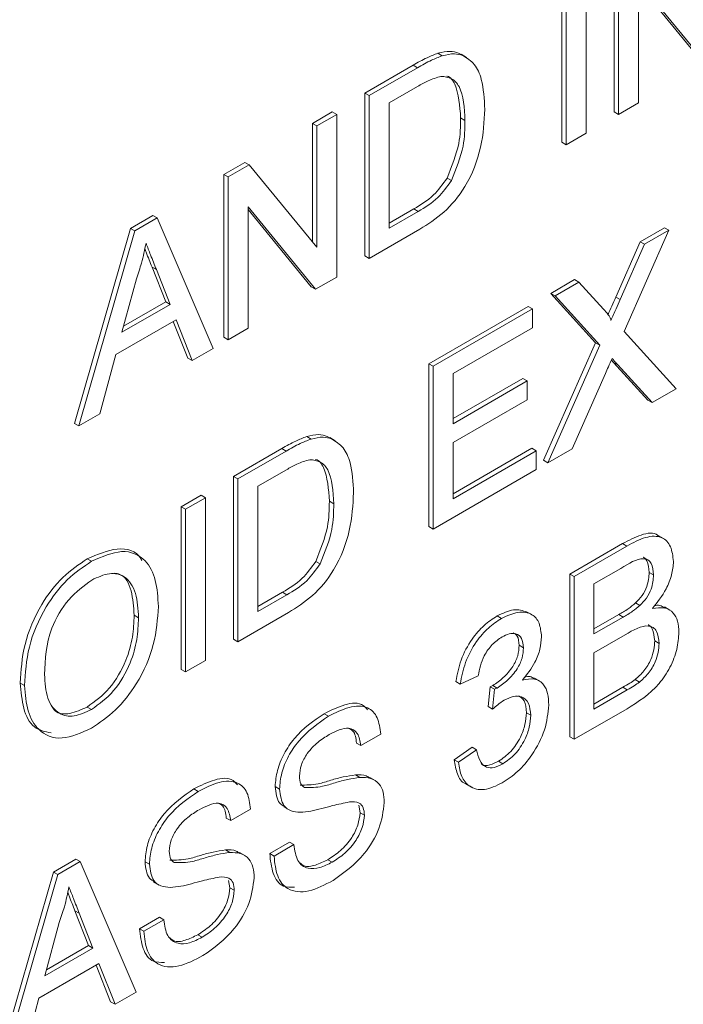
# Paper-space layout 'Sheet1' of a CAD drawing. Header units: millimetres. Extents: x 0 to 432, y 0 to 279.
# Tile 63 of 90: x 389.44 to 392.17, y 224.05 to 228.11. Entities that reach past the tile are written whole.
import ezdxf

# ---------------------------------------------------------------- set-up
doc = ezdxf.new("R2010")
doc.units = ezdxf.units.MM
doc.header["$LTSCALE"] = 0.5

psp = doc.layouts.new('Sheet1')

# ---------------------------------------------------------------- linework, layer by layer
at = {"color": 7, "linetype": 'Continuous', "lineweight": 15}
for p, q in [((391.8896, 227.7274), (391.8896, 228.398)), ((391.9076, 227.717), (391.9076, 228.3877)), ((391.7736, 228.3103), (391.7736, 227.6397)), ((391.6737, 227.6028), (391.6737, 228.2734)), ((391.6917, 227.5924), (391.6917, 228.263)), ((392.2678, 227.925), (391.9895, 228.2647)), ((391.9895, 228.2647), (391.9895, 227.7643)), ((392.2498, 227.9353), (391.9895, 228.2532)), ((391.1813, 227.9587), (391.1633, 227.9691)), ((391.2658, 227.9595), (391.2478, 227.9699)), ((391.2814, 227.9517), (391.259, 227.9647)), ((390.8622, 227.8049), (391.0607, 227.9195)), ((390.8801, 227.7945), (391.0787, 227.9092)), ((391.0787, 227.9092), (391.0607, 227.9195)), ((390.8622, 227.1343), (390.8622, 227.8049)), ((390.8801, 227.7945), (390.8622, 227.8049)), ((391.0797, 227.8324), (390.962, 227.7644)), ((390.8801, 227.1239), (390.8801, 227.7945)), ((390.962, 227.7644), (390.962, 227.2486)), ((391.9895, 227.7643), (391.9076, 227.717)), ((390.6462, 227.6802), (390.7281, 227.7275)), ((390.7461, 227.7171), (390.7281, 227.7275)), ((391.9076, 227.717), (391.8896, 227.7274)), ((390.6642, 227.6699), (390.7461, 227.7171)), ((390.7461, 227.7171), (390.7461, 227.0465)), ((391.2747, 227.6921), (391.2568, 227.7025)), ((390.6462, 227.1914), (390.6462, 227.6802)), ((390.6642, 227.6699), (390.6462, 227.6802)), ((390.6642, 227.1695), (390.6642, 227.6699)), ((391.6917, 227.5924), (391.6737, 227.6028)), ((391.7736, 227.6397), (391.6917, 227.5924)), ((390.2814, 227.4696), (390.368, 227.5196)), ((390.3859, 227.5092), (390.368, 227.5196)), ((390.2994, 227.4593), (390.3859, 227.5092)), ((390.3859, 227.5092), (390.6642, 227.1695)), ((390.2814, 226.799), (390.2814, 227.4696)), ((390.2994, 227.4593), (390.2814, 227.4696)), ((390.2994, 226.7886), (390.2994, 227.4593)), ((391.2189, 227.4443), (391.2009, 227.4546)), ((390.6595, 226.9966), (390.3813, 227.3363)), ((390.3813, 227.3363), (390.3813, 226.8359)), ((390.6416, 227.0069), (390.3813, 227.3248)), ((390.962, 227.2693), (391.0638, 227.328)), ((390.962, 227.2486), (391.0817, 227.3177)), ((391.0817, 227.3177), (391.0638, 227.328)), ((389.8965, 227.2474), (389.9888, 227.3007)), ((389.9144, 227.237), (390.0068, 227.2904)), ((390.0068, 227.2904), (389.9888, 227.3007)), ((390.0068, 227.2904), (390.2374, 226.7528)), ((389.6659, 226.4437), (389.8965, 227.2474)), ((389.6838, 226.4333), (389.9144, 227.237)), ((389.9144, 227.237), (389.8965, 227.2474)), ((391.0881, 227.244), (390.8801, 227.1239)), ((392.1148, 227.2401), (391.9299, 226.8225)), ((391.9967, 227.1927), (392.0968, 227.2504)), ((392.0147, 227.1823), (392.1148, 227.2401)), ((392.1148, 227.2401), (392.0968, 227.2504)), ((391.8958, 226.9644), (391.9967, 227.1927)), ((391.9137, 226.9541), (392.0147, 227.1823)), ((392.0147, 227.1823), (391.9967, 227.1927)), ((390.8801, 227.1239), (390.8622, 227.1343)), ((390.0418, 226.9444), (389.9853, 227.0881)), ((390.0033, 227.0777), (389.9853, 227.0881)), ((390.0597, 226.934), (390.0033, 227.0777)), ((389.9209, 227.0396), (389.8615, 226.8196)), ((390.7461, 227.0465), (390.6595, 226.9966)), ((391.6277, 226.9796), (391.7264, 227.0366)), ((391.7443, 227.0262), (391.7264, 227.0366)), ((390.6595, 226.9966), (390.6416, 227.0069)), ((391.6457, 226.9693), (391.7443, 227.0262)), ((391.7443, 227.0262), (391.8457, 226.9149)), ((391.8126, 226.7766), (391.6277, 226.9796)), ((391.6457, 226.9693), (391.6277, 226.9796)), ((391.8306, 226.7662), (391.6457, 226.9693)), ((391.9137, 226.9541), (391.8958, 226.9644)), ((389.8615, 226.8196), (390.0597, 226.934)), ((389.8681, 226.8441), (390.0418, 226.9444)), ((390.0597, 226.934), (390.0418, 226.9444)), ((391.1254, 226.6896), (391.5349, 226.926)), ((391.1434, 226.6793), (391.5529, 226.9157)), ((391.5529, 226.9157), (391.5349, 226.926)), ((391.5529, 226.9157), (391.5529, 226.8383)), ((390.0844, 226.8709), (389.8368, 226.728)), ((390.1505, 226.7027), (390.0844, 226.8709)), ((390.1325, 226.713), (390.0731, 226.8643)), ((390.3813, 226.8359), (390.2994, 226.7886)), ((391.5529, 226.8383), (391.2253, 226.6492)), ((390.2994, 226.7886), (390.2814, 226.799)), ((391.9299, 226.8225), (392.1445, 226.5866)), ((390.2374, 226.7528), (390.1505, 226.7027)), ((391.598, 226.2918), (391.8126, 226.7766)), ((391.6159, 226.2815), (391.8306, 226.7662)), ((391.8306, 226.7662), (391.8126, 226.7766)), ((389.8368, 226.728), (389.7707, 226.4835)), ((390.1505, 226.7027), (390.1325, 226.713)), ((391.1254, 226.019), (391.1254, 226.6896)), ((391.1434, 226.6793), (391.1254, 226.6896)), ((391.1434, 226.0087), (391.1434, 226.6793)), ((391.8865, 226.6953), (391.8778, 226.7048)), ((392.0278, 226.54), (391.8865, 226.6953)), ((391.9044, 226.685), (391.8865, 226.6953)), ((392.0458, 226.5296), (391.9044, 226.685)), ((391.2253, 226.6492), (391.2253, 226.4428)), ((391.2253, 226.4636), (391.5126, 226.6294)), ((391.5305, 226.6191), (391.5126, 226.6294)), ((391.8532, 226.6493), (391.7158, 226.3391)), ((391.2253, 226.4428), (391.5305, 226.6191)), ((391.5305, 226.6191), (391.5305, 226.5417)), ((392.1445, 226.5866), (392.0458, 226.5296)), ((391.5305, 226.5417), (391.2253, 226.3655)), ((392.0458, 226.5296), (392.0278, 226.54)), ((389.7707, 226.4835), (389.6838, 226.4333)), ((389.6838, 226.4333), (389.6659, 226.4437)), ((390.6404, 226.3793), (390.6225, 226.3896)), ((390.7249, 226.3801), (390.7069, 226.3904)), ((390.7405, 226.3723), (390.7181, 226.3853)), ((391.2253, 226.3655), (391.2253, 226.1333)), ((390.3213, 226.2254), (390.5199, 226.3401)), ((390.3393, 226.2151), (390.5378, 226.3297)), ((390.5378, 226.3297), (390.5199, 226.3401)), ((391.2253, 226.154), (391.5498, 226.3414)), ((391.2253, 226.1333), (391.5678, 226.331)), ((391.5678, 226.331), (391.5498, 226.3414)), ((391.5678, 226.331), (391.5678, 226.2536)), ((391.7158, 226.3391), (391.6159, 226.2815)), ((391.6159, 226.2815), (391.598, 226.2918)), ((390.3213, 225.5548), (390.3213, 226.2254)), ((390.3393, 226.2151), (390.3213, 226.2254)), ((390.5389, 226.2529), (390.4212, 226.185)), ((391.5678, 226.2536), (391.1434, 226.0087)), ((390.3393, 225.5445), (390.3393, 226.2151)), ((390.4212, 226.185), (390.4212, 225.6691)), ((390.1054, 226.1008), (390.1873, 226.1481)), ((390.2052, 226.1377), (390.1873, 226.1481)), ((390.1054, 225.4302), (390.1054, 226.1008)), ((390.1233, 226.0904), (390.1054, 226.1008)), ((390.1233, 226.0904), (390.2052, 226.1377)), ((390.2052, 226.1377), (390.2052, 225.4671)), ((390.7339, 226.1127), (390.7159, 226.123)), ((390.1233, 225.4198), (390.1233, 226.0904)), ((391.1434, 226.0087), (391.1254, 226.019)), ((392.0925, 225.9691), (392.0701, 225.9821)), ((391.7061, 225.8233), (391.9236, 225.9488)), ((391.7241, 225.8129), (391.9415, 225.9384)), ((391.9415, 225.9384), (391.9236, 225.9488)), ((389.7365, 225.8757), (389.7186, 225.8861)), ((390.678, 225.8648), (390.6601, 225.8752)), ((391.7061, 225.1526), (391.7061, 225.8233)), ((391.7241, 225.8129), (391.7061, 225.8233)), ((391.9166, 225.8467), (391.806, 225.7828)), ((392.0517, 225.8198), (392.0337, 225.8302)), ((391.7241, 225.1423), (391.7241, 225.8129)), ((391.806, 225.7828), (391.806, 225.5764)), ((390.4212, 225.6898), (390.5229, 225.7486)), ((390.4212, 225.6691), (390.5409, 225.7382)), ((390.5409, 225.7382), (390.5229, 225.7486)), ((391.9955, 225.6938), (391.9776, 225.7041)), ((389.9298, 225.643), (389.9118, 225.6533)), ((390.5473, 225.6645), (390.3393, 225.5445)), ((391.5511, 225.6552), (391.5286, 225.6682)), ((391.806, 225.5972), (391.9078, 225.6559)), ((391.9257, 225.6455), (391.9078, 225.6559)), ((392.1183, 225.6746), (392.0959, 225.6876)), ((391.4249, 225.6402), (391.4069, 225.6505)), ((391.806, 225.5764), (391.9257, 225.6455)), ((391.934, 225.5729), (391.806, 225.4991)), ((390.3393, 225.5445), (390.3213, 225.5548)), ((392.074, 225.5377), (392.0561, 225.5481)), ((391.5156, 225.5192), (391.4977, 225.5296)), ((391.806, 225.4991), (391.806, 225.2669)), ((390.2052, 225.4671), (390.1233, 225.4198)), ((390.1233, 225.4198), (390.1054, 225.4302)), ((389.4607, 225.3637), (389.4427, 225.3741)), ((391.255, 225.3701), (391.2371, 225.3805)), ((391.3295, 225.4045), (391.255, 225.3701)), ((391.5813, 225.3827), (391.5589, 225.3956)), ((391.9931, 225.3781), (391.9751, 225.3885)), ((391.3704, 225.2769), (391.3781, 225.3587)), ((391.396, 225.3484), (391.3781, 225.3587)), ((391.3884, 225.2666), (391.396, 225.3484)), ((391.4067, 225.3536), (391.3888, 225.364)), ((391.806, 225.2877), (391.9254, 225.3566)), ((391.806, 225.2669), (391.9434, 225.3462)), ((391.9434, 225.3462), (391.9254, 225.3566)), ((389.7358, 225.2649), (389.7179, 225.2753)), ((390.7121, 225.2373), (390.6941, 225.2476)), ((391.3884, 225.2666), (391.3704, 225.2769)), ((391.5454, 225.2416), (391.5275, 225.2519)), ((391.9421, 225.2681), (391.7241, 225.1423)), ((390.8455, 225.1166), (390.8276, 225.1269)), ((390.9274, 225.1638), (390.8455, 225.1166)), ((391.7241, 225.1423), (391.7061, 225.1526)), ((391.2296, 225.0581), (391.3041, 225.1097)), ((391.2476, 225.0477), (391.3221, 225.0993)), ((391.3221, 225.0993), (391.3041, 225.1097)), ((391.2476, 225.0477), (391.2296, 225.0581)), ((391.4309, 225.0418), (391.413, 225.0522)), ((390.8416, 224.9853), (390.8236, 224.9957)), ((390.9045, 224.9726), (390.8821, 224.9856)), ((390.176, 224.9278), (390.1581, 224.9382)), ((390.5105, 224.9372), (390.4925, 224.9476)), ((391.2784, 224.9583), (391.3009, 224.9454)), ((390.3914, 224.8544), (390.3095, 224.8071)), ((390.528, 224.8644), (390.5505, 224.8514)), ((390.8425, 224.8398), (390.8371, 224.8706)), ((390.3095, 224.8071), (390.2915, 224.8175)), ((390.8604, 224.8295), (390.8425, 224.8398)), ((390.3055, 224.6758), (390.2876, 224.6862)), ((390.4702, 224.6713), (390.5521, 224.7186)), ((390.4882, 224.6609), (390.5701, 224.7082)), ((390.5701, 224.7082), (390.5521, 224.7186)), ((389.579, 224.5953), (389.6713, 224.6486)), ((389.5969, 224.5849), (389.6893, 224.6382)), ((389.6893, 224.6382), (389.6713, 224.6486)), ((389.6893, 224.6382), (389.9199, 224.1007)), ((389.9744, 224.6278), (389.9565, 224.6381)), ((390.3684, 224.6632), (390.346, 224.6761)), ((390.4882, 224.6609), (390.4702, 224.6713)), ((390.7278, 224.6359), (390.7099, 224.6463)), ((389.3565, 223.8197), (389.579, 224.5953)), ((389.3663, 223.7812), (389.5969, 224.5849)), ((389.5969, 224.5849), (389.579, 224.5953)), ((390.3064, 224.5304), (390.3011, 224.5611)), ((389.992, 224.5549), (390.0144, 224.5419)), ((390.3244, 224.52), (390.3064, 224.5304)), ((389.7243, 224.2922), (389.6678, 224.4359)), ((389.6858, 224.4256), (389.6678, 224.4359)), ((389.7422, 224.2819), (389.6858, 224.4256)), ((389.9341, 224.3618), (390.016, 224.4091)), ((389.9521, 224.3514), (390.034, 224.3987)), ((390.034, 224.3987), (390.016, 224.4091)), ((389.6034, 224.3874), (389.544, 224.1674)), ((389.9521, 224.3514), (389.9341, 224.3618)), ((390.1917, 224.3264), (390.1738, 224.3368)), ((389.544, 224.1674), (389.7422, 224.2819)), ((389.5506, 224.192), (389.7243, 224.2922)), ((389.7422, 224.2819), (389.7243, 224.2922)), ((389.7669, 224.2187), (389.5193, 224.0758)), ((389.815, 224.0609), (389.7556, 224.2122)), ((389.833, 224.0505), (389.7669, 224.2187)), ((389.5193, 224.0758), (389.4532, 223.8313)), ((389.9199, 224.1007), (389.833, 224.0505)), ((389.833, 224.0505), (389.815, 224.0609))]:
    psp.add_line(p, q, dxfattribs=at)
for points, knots in [([(391.0607, 227.9195), (391.08, 227.9306), (391.1145, 227.9503), (391.1484, 227.9633), (391.1633, 227.9691)], [0, 0, 0, 0, 0.560174, 1, 1, 1, 1]), ([(391.1633, 227.9691), (391.1805, 227.9733), (391.2113, 227.9809), (391.2366, 227.9732), (391.2478, 227.9699)], [0, 0, 0, 0, 0.559847, 1, 1, 1, 1]), ([(391.1813, 227.9587), (391.1985, 227.963), (391.2292, 227.9705), (391.2546, 227.9629), (391.2658, 227.9595)], [0, 0, 0, 0, 0.559847, 1, 1, 1, 1]), ([(391.0787, 227.9092), (391.098, 227.9202), (391.1324, 227.9399), (391.1664, 227.953), (391.1813, 227.9587)], [0, 0, 0, 0, 0.560174, 1, 1, 1, 1]), ([(391.2658, 227.9595), (391.2828, 227.949), (391.317, 227.9278), (391.3501, 227.8512), (391.3542, 227.7809), (391.3566, 227.7379)], [0, 0, 0, 0, 0.279769, 0.559929, 1, 1, 1, 1]), ([(391.1757, 227.8739), (391.1581, 227.8687), (391.1265, 227.8594), (391.094, 227.8406), (391.0797, 227.8324)], [0, 0, 0, 0, 0.559255, 1, 1, 1, 1]), ([(391.2747, 227.6921), (391.2721, 227.7438), (391.2685, 227.8159), (391.2221, 227.8692), (391.1912, 227.8724), (391.1757, 227.8739)], [0, 0, 0, 0, 0.55915, 0.78004, 1, 1, 1, 1]), ([(391.2568, 227.7025), (391.2534, 227.7527), (391.2487, 227.8227), (391.2155, 227.8715), (391.2001, 227.8748), (391.1994, 227.875)], [0, 0, 0, 0, 0.7074378, 0.9869093, 1, 1, 1, 1]), ([(391.3566, 227.7379), (391.3537, 227.6873), (391.3479, 227.5862), (391.2887, 227.4259), (391.1884, 227.3067), (391.1216, 227.2649), (391.0881, 227.244)], [0, 0, 0, 0, 0.28084, 0.559952, 0.779068, 1, 1, 1, 1]), ([(391.2009, 227.4546), (391.2203, 227.503), (391.2552, 227.5898), (391.2563, 227.6679), (391.2568, 227.7025)], [0, 0, 0, 0, 0.557452, 1, 1, 1, 1]), ([(391.2189, 227.4443), (391.2383, 227.4926), (391.2731, 227.5794), (391.2742, 227.6575), (391.2747, 227.6921)], [0, 0, 0, 0, 0.557452, 1, 1, 1, 1]), ([(391.0638, 227.328), (391.092, 227.3443), (391.1422, 227.3734), (391.183, 227.4299), (391.2009, 227.4546)], [0, 0, 0, 0, 0.561861, 1, 1, 1, 1]), ([(391.0817, 227.3177), (391.1099, 227.334), (391.1601, 227.363), (391.201, 227.4195), (391.2189, 227.4443)], [0, 0, 0, 0, 0.561861, 1, 1, 1, 1]), ([(389.9606, 227.1863), (389.9551, 227.1592), (389.9452, 227.1107), (389.9283, 227.0613), (389.9209, 227.0396)], [0, 0, 0, 0, 0.559915, 1, 1, 1, 1]), ([(389.9853, 227.0881), (389.9773, 227.1083), (389.9674, 227.1336), (389.9574, 227.1589), (389.9555, 227.164)], [0, 0, 0, 0, 0.801118, 1, 1, 1, 1]), ([(390.0033, 227.0777), (389.9953, 227.0979), (389.981, 227.1341), (389.9668, 227.1704), (389.9606, 227.1863)], [0, 0, 0, 0, 0.560002, 1, 1, 1, 1]), ([(391.8641, 226.8928), (391.8691, 226.9041), (391.8796, 226.928), (391.8902, 226.9519), (391.8958, 226.9644)], [0, 0, 0, 0, 0.473547, 1, 1, 1, 1]), ([(391.8758, 226.8684), (391.8829, 226.8844), (391.8955, 226.9129), (391.9082, 226.9415), (391.9137, 226.9541)], [0, 0, 0, 0, 0.56, 1, 1, 1, 1]), ([(391.8457, 226.9149), (391.8522, 226.9073), (391.8613, 226.8966), (391.8725, 226.8821), (391.8747, 226.8729), (391.8758, 226.8684)], [0, 0, 0, 0, 0.561277, 0.781763, 1, 1, 1, 1]), ([(391.8806, 226.7111), (391.8754, 226.6996), (391.8663, 226.679), (391.8572, 226.6583), (391.8532, 226.6493)], [0, 0, 0, 0, 0.560002, 1, 1, 1, 1]), ([(391.9044, 226.685), (391.9, 226.6898), (391.892, 226.6985), (391.8841, 226.7073), (391.8806, 226.7111)], [0, 0, 0, 0, 0.56, 1, 1, 1, 1]), ([(390.5199, 226.3401), (390.5392, 226.3511), (390.5736, 226.3709), (390.6076, 226.3839), (390.6225, 226.3896)], [0, 0, 0, 0, 0.560174, 1, 1, 1, 1]), ([(390.6225, 226.3896), (390.6397, 226.3939), (390.6704, 226.4015), (390.6958, 226.3938), (390.7069, 226.3904)], [0, 0, 0, 0, 0.559847, 1, 1, 1, 1]), ([(390.6404, 226.3793), (390.6576, 226.3835), (390.6884, 226.3911), (390.7137, 226.3834), (390.7249, 226.3801)], [0, 0, 0, 0, 0.559847, 1, 1, 1, 1]), ([(390.5378, 226.3297), (390.5571, 226.3408), (390.5916, 226.3605), (390.6255, 226.3735), (390.6404, 226.3793)], [0, 0, 0, 0, 0.560174, 1, 1, 1, 1]), ([(390.7249, 226.3801), (390.742, 226.3695), (390.7762, 226.3484), (390.8093, 226.2718), (390.8133, 226.2014), (390.8158, 226.1585)], [0, 0, 0, 0, 0.279769, 0.559929, 1, 1, 1, 1]), ([(390.6349, 226.2945), (390.6172, 226.2893), (390.5856, 226.28), (390.5532, 226.2612), (390.5389, 226.2529)], [0, 0, 0, 0, 0.559255, 1, 1, 1, 1]), ([(390.7339, 226.1127), (390.7313, 226.1644), (390.7276, 226.2365), (390.6812, 226.2897), (390.6503, 226.2929), (390.6349, 226.2945)], [0, 0, 0, 0, 0.55915, 0.78004, 1, 1, 1, 1]), ([(390.7159, 226.123), (390.7125, 226.1732), (390.7078, 226.2432), (390.6746, 226.2921), (390.6592, 226.2954), (390.6585, 226.2955)], [0, 0, 0, 0, 0.7074378, 0.9869093, 1, 1, 1, 1]), ([(390.8158, 226.1585), (390.8128, 226.1078), (390.807, 226.0068), (390.7479, 225.8465), (390.6476, 225.7272), (390.5808, 225.6855), (390.5473, 225.6645)], [0, 0, 0, 0, 0.28084, 0.559952, 0.779068, 1, 1, 1, 1]), ([(390.6601, 225.8752), (390.6795, 225.9236), (390.7143, 226.0104), (390.7154, 226.0885), (390.7159, 226.123)], [0, 0, 0, 0, 0.5574522, 1, 1, 1, 1]), ([(390.678, 225.8648), (390.6974, 225.9132), (390.7323, 226), (390.7334, 226.0781), (390.7339, 226.1127)], [0, 0, 0, 0, 0.5574522, 1, 1, 1, 1]), ([(391.9236, 225.9488), (391.9488, 225.9618), (391.999, 225.9878), (392.0548, 225.9979), (392.0703, 225.9807), (392.0714, 225.9795)], [0, 0, 0, 0, 0.483749, 0.963703, 1, 1, 1, 1]), ([(391.9415, 225.9384), (391.9673, 225.9523), (392.0187, 225.98), (392.0857, 225.9818), (392.1256, 225.9405), (392.1309, 225.8971), (392.1336, 225.8754)], [0, 0, 0, 0, 0.2811161, 0.5600262, 0.7801115, 1, 1, 1, 1]), ([(389.7186, 225.8861), (389.7604, 225.904), (389.8441, 225.9398), (389.9235, 225.9195), (389.9421, 225.8819), (389.9436, 225.8788)], [0, 0, 0, 0, 0.479498, 0.958062, 1, 1, 1, 1]), ([(389.7365, 225.8757), (389.7793, 225.8946), (389.8647, 225.9323), (389.9587, 225.8918), (390.0049, 225.8017), (390.0094, 225.727), (390.0117, 225.6896)], [0, 0, 0, 0, 0.279564, 0.558584, 0.779087, 1, 1, 1, 1]), ([(389.4427, 225.3741), (389.4456, 225.4261), (389.4513, 225.5297), (389.5191, 225.6908), (389.616, 225.8173), (389.6844, 225.8631), (389.7186, 225.8861)], [0, 0, 0, 0, 0.28057, 0.559575, 0.779561, 1, 1, 1, 1]), ([(389.4607, 225.3637), (389.4636, 225.4157), (389.4693, 225.5193), (389.5371, 225.6804), (389.634, 225.8069), (389.7023, 225.8528), (389.7365, 225.8757)], [0, 0, 0, 0, 0.28057, 0.559575, 0.779561, 1, 1, 1, 1]), ([(390.5229, 225.7486), (390.5511, 225.7649), (390.6013, 225.7939), (390.6422, 225.8504), (390.6601, 225.8752)], [0, 0, 0, 0, 0.561861, 1, 1, 1, 1]), ([(390.5409, 225.7382), (390.5691, 225.7545), (390.6193, 225.7836), (390.6601, 225.8401), (390.678, 225.8648)], [0, 0, 0, 0, 0.561861, 1, 1, 1, 1]), ([(392.0517, 225.8198), (392.05, 225.8371), (392.0474, 225.8629), (392.0296, 225.8834), (391.9902, 225.8923), (391.9493, 225.867), (391.9166, 225.8467)], [0, 0, 0, 0, 0.249512, 0.375019, 0.500244, 1, 1, 1, 1]), ([(392.0337, 225.8302), (392.0318, 225.8469), (392.0288, 225.872), (392.0163, 225.8906), (392.0093, 225.8923), (392.0087, 225.8925)], [0, 0, 0, 0, 0.644377, 0.968503, 1, 1, 1, 1]), ([(392.1336, 225.8754), (392.132, 225.8572), (392.1287, 225.8207), (392.1006, 225.7491), (392.067, 225.7067), (392.0465, 225.6809)], [0, 0, 0, 0, 0.280336, 0.5608, 1, 1, 1, 1]), ([(389.9298, 225.643), (389.9278, 225.6784), (389.9238, 225.7491), (389.8803, 225.8164), (389.8116, 225.8327), (389.7619, 225.81), (389.737, 225.7986)], [0, 0, 0, 0, 0.2807967, 0.5600682, 0.779984, 1, 1, 1, 1]), ([(389.9118, 225.6533), (389.9095, 225.688), (389.9049, 225.7573), (389.8726, 225.821), (389.8378, 225.8257), (389.8299, 225.8268)], [0, 0, 0, 0, 0.436979, 0.871585, 1, 1, 1, 1]), ([(391.9776, 225.7041), (391.9868, 225.7138), (392.0053, 225.7331), (392.0295, 225.7797), (392.0321, 225.8111), (392.0337, 225.8302)], [0, 0, 0, 0, 0.280869, 0.561063, 1, 1, 1, 1]), ([(391.9955, 225.6938), (392.0048, 225.7034), (392.0233, 225.7228), (392.0475, 225.7693), (392.0501, 225.8007), (392.0517, 225.8198)], [0, 0, 0, 0, 0.280869, 0.561063, 1, 1, 1, 1]), ([(389.737, 225.7986), (389.7044, 225.7747), (389.6392, 225.727), (389.5498, 225.574), (389.5453, 225.4722), (389.5426, 225.4099)], [0, 0, 0, 0, 0.280128, 0.559653, 1, 1, 1, 1]), ([(391.9078, 225.6559), (391.9209, 225.6635), (391.9444, 225.6771), (391.9674, 225.6959), (391.9776, 225.7041)], [0, 0, 0, 0, 0.560393, 1, 1, 1, 1]), ([(391.9257, 225.6455), (391.9389, 225.6532), (391.9624, 225.6667), (391.9854, 225.6855), (391.9955, 225.6938)], [0, 0, 0, 0, 0.560393, 1, 1, 1, 1]), ([(392.0548, 225.6928), (392.0626, 225.6941), (392.0791, 225.6969), (392.0904, 225.6878), (392.0963, 225.6831)], [0, 0, 0, 0, 0.475995, 1, 1, 1, 1]), ([(389.7179, 225.2753), (389.7497, 225.2983), (389.8134, 225.3445), (389.8794, 225.4593), (389.9083, 225.565), (389.9106, 225.6238), (389.9118, 225.6533)], [0, 0, 0, 0, 0.2791, 0.558192, 0.778806, 1, 1, 1, 1]), ([(390.0117, 225.6896), (390.008, 225.6383), (390.0007, 225.536), (389.933, 225.3778), (389.8362, 225.2567), (389.7695, 225.2107), (389.7362, 225.1877)], [0, 0, 0, 0, 0.280353, 0.559502, 0.779635, 1, 1, 1, 1]), ([(391.4069, 225.6505), (391.4303, 225.6617), (391.4763, 225.6838), (391.5127, 225.6721), (391.5306, 225.6663)], [0, 0, 0, 0, 0.508108, 1, 1, 1, 1]), ([(391.4249, 225.6402), (391.4479, 225.6508), (391.494, 225.672), (391.5499, 225.663), (391.5837, 225.6241), (391.588, 225.5847), (391.5901, 225.565)], [0, 0, 0, 0, 0.280184, 0.559855, 0.78, 1, 1, 1, 1]), ([(392.0465, 225.6809), (392.0633, 225.6835), (392.0971, 225.6889), (392.1328, 225.6674), (392.1531, 225.6307), (392.155, 225.5993), (392.1559, 225.5837)], [0, 0, 0, 0, 0.280211, 0.55967, 0.779709, 1, 1, 1, 1]), ([(389.7358, 225.2649), (389.7677, 225.288), (389.8314, 225.3341), (389.8974, 225.449), (389.9263, 225.5546), (389.9286, 225.6135), (389.9298, 225.643)], [0, 0, 0, 0, 0.2791, 0.558192, 0.778806, 1, 1, 1, 1]), ([(391.2371, 225.3805), (391.2428, 225.4099), (391.2542, 225.4686), (391.298, 225.5519), (391.3523, 225.6146), (391.3887, 225.6386), (391.4069, 225.6505)], [0, 0, 0, 0, 0.280253, 0.559523, 0.779592, 1, 1, 1, 1]), ([(391.255, 225.3701), (391.2608, 225.3995), (391.2722, 225.4582), (391.316, 225.5416), (391.3702, 225.6043), (391.4067, 225.6282), (391.4249, 225.6402)], [0, 0, 0, 0, 0.280253, 0.559523, 0.779592, 1, 1, 1, 1]), ([(392.074, 225.5377), (392.0722, 225.5558), (392.0695, 225.5831), (392.0506, 225.604), (392.0112, 225.617), (391.9683, 225.5925), (391.934, 225.5729)], [0, 0, 0, 0, 0.249802, 0.375546, 0.501154, 1, 1, 1, 1]), ([(392.0561, 225.5481), (392.0541, 225.5658), (392.0511, 225.5924), (392.0373, 225.6112), (392.0298, 225.6135), (392.0288, 225.6139)], [0, 0, 0, 0, 0.633365, 0.952186, 1, 1, 1, 1]), ([(391.5156, 225.5192), (391.5142, 225.5331), (391.5113, 225.5609), (391.4868, 225.5788), (391.4572, 225.579), (391.4372, 225.5691), (391.4272, 225.5641)], [0, 0, 0, 0, 0.27946, 0.558952, 0.779255, 1, 1, 1, 1]), ([(391.4977, 225.5296), (391.4966, 225.5441), (391.4948, 225.5684), (391.4795, 225.5771), (391.4733, 225.5807)], [0, 0, 0, 0, 0.597418, 1, 1, 1, 1]), ([(392.1559, 225.5837), (392.1541, 225.5605), (392.1505, 225.5141), (392.1222, 225.438), (392.0546, 225.3381), (391.9885, 225.297), (391.9421, 225.2681)], [0, 0, 0, 0, 0.1871427, 0.3743187, 0.5607862, 1, 1, 1, 1]), ([(391.4272, 225.5641), (391.4135, 225.5548), (391.3862, 225.5361), (391.354, 225.4906), (391.3363, 225.4448), (391.3318, 225.418), (391.3295, 225.4045)], [0, 0, 0, 0, 0.2800014, 0.5591308, 0.7793201, 1, 1, 1, 1]), ([(391.5901, 225.565), (391.5888, 225.5483), (391.5861, 225.5149), (391.5609, 225.449), (391.5298, 225.4101), (391.5109, 225.3863)], [0, 0, 0, 0, 0.280496, 0.561003, 1, 1, 1, 1]), ([(391.9751, 225.3885), (391.9879, 225.3995), (392.0134, 225.4215), (392.0403, 225.4677), (392.0542, 225.5115), (392.0555, 225.5359), (392.0561, 225.5481)], [0, 0, 0, 0, 0.28029, 0.559018, 0.779402, 1, 1, 1, 1]), ([(391.9931, 225.3781), (392.0059, 225.3892), (392.0314, 225.4112), (392.0583, 225.4573), (392.0722, 225.5011), (392.0734, 225.5255), (392.074, 225.5377)], [0, 0, 0, 0, 0.28029, 0.559018, 0.779402, 1, 1, 1, 1]), ([(391.3888, 225.364), (391.4035, 225.374), (391.4329, 225.394), (391.4709, 225.4373), (391.495, 225.4876), (391.4968, 225.5156), (391.4977, 225.5296)], [0, 0, 0, 0, 0.2806803, 0.5609514, 0.7800568, 1, 1, 1, 1]), ([(391.4067, 225.3536), (391.4215, 225.3636), (391.4509, 225.3837), (391.4888, 225.4269), (391.513, 225.4772), (391.5147, 225.5052), (391.5156, 225.5192)], [0, 0, 0, 0, 0.2806803, 0.5609514, 0.7800568, 1, 1, 1, 1]), ([(389.5426, 225.4099), (389.5446, 225.3752), (389.5485, 225.3058), (389.5953, 225.2454), (389.6627, 225.2307), (389.7114, 225.2535), (389.7358, 225.2649)], [0, 0, 0, 0, 0.280657, 0.559885, 0.779849, 1, 1, 1, 1]), ([(389.5694, 225.1684), (389.5445, 225.1737), (389.4923, 225.1848), (389.4518, 225.2665), (389.4458, 225.3382), (389.4427, 225.3741)], [0, 0, 0, 0, 0.311701, 0.655738, 1, 1, 1, 1]), ([(391.5109, 225.3863), (391.5284, 225.3898), (391.5634, 225.3967), (391.5992, 225.3725), (391.6175, 225.3324), (391.6191, 225.3), (391.6199, 225.2839)], [0, 0, 0, 0, 0.279807, 0.559185, 0.779408, 1, 1, 1, 1]), ([(391.5197, 225.399), (391.528, 225.4008), (391.5439, 225.4043), (391.5542, 225.3952), (391.5591, 225.3909)], [0, 0, 0, 0, 0.523606, 1, 1, 1, 1]), ([(391.9254, 225.3566), (391.9347, 225.362), (391.9514, 225.3715), (391.9679, 225.3833), (391.9751, 225.3885)], [0, 0, 0, 0, 0.560099, 1, 1, 1, 1]), ([(391.9434, 225.3462), (391.9527, 225.3516), (391.9693, 225.3612), (391.9858, 225.373), (391.9931, 225.3781)], [0, 0, 0, 0, 0.560099, 1, 1, 1, 1]), ([(389.7362, 225.1877), (389.6942, 225.169), (389.6104, 225.1317), (389.5175, 225.1698), (389.4693, 225.2549), (389.4636, 225.3275), (389.4607, 225.3637)], [0, 0, 0, 0, 0.2796, 0.558765, 0.77931, 1, 1, 1, 1]), ([(391.3781, 225.3587), (391.3801, 225.3596), (391.3836, 225.3612), (391.3872, 225.3631), (391.3888, 225.364)], [0, 0, 0, 0, 0.5600031, 1, 1, 1, 1]), ([(391.396, 225.3484), (391.398, 225.3493), (391.4016, 225.3509), (391.4052, 225.3528), (391.4067, 225.3536)], [0, 0, 0, 0, 0.5600031, 1, 1, 1, 1]), ([(390.6941, 225.2476), (390.7225, 225.2616), (390.7792, 225.2896), (390.8464, 225.2963), (390.8675, 225.2706), (390.873, 225.264)], [0, 0, 0, 0, 0.426424, 0.850656, 1, 1, 1, 1]), ([(391.4365, 225.3035), (391.4274, 225.2974), (391.4111, 225.2866), (391.3953, 225.2727), (391.3884, 225.2666)], [0, 0, 0, 0, 0.559772, 1, 1, 1, 1]), ([(391.5454, 225.2416), (391.5438, 225.2592), (391.5405, 225.2946), (391.5112, 225.3196), (391.4745, 225.3221), (391.4492, 225.3097), (391.4365, 225.3035)], [0, 0, 0, 0, 0.2797467, 0.5591709, 0.7794436, 1, 1, 1, 1]), ([(391.5275, 225.2519), (391.5262, 225.2702), (391.5239, 225.3028), (391.5039, 225.316), (391.4951, 225.3217)], [0, 0, 0, 0, 0.559482, 1, 1, 1, 1]), ([(389.5731, 225.277), (389.5771, 225.2709), (389.5929, 225.247), (389.646, 225.2426), (389.6939, 225.2644), (389.7179, 225.2753)], [0, 0, 0, 0, 0.146971, 0.573305, 1, 1, 1, 1]), ([(390.4925, 224.9476), (390.4945, 224.9694), (390.4984, 225.013), (390.5273, 225.0839), (390.5902, 225.1761), (390.6513, 225.2182), (390.6941, 225.2476)], [0, 0, 0, 0, 0.187029, 0.374124, 0.56114, 1, 1, 1, 1]), ([(390.7121, 225.2373), (390.7409, 225.2518), (390.7983, 225.2808), (390.8726, 225.2815), (390.9181, 225.2365), (390.9243, 225.1881), (390.9274, 225.1638)], [0, 0, 0, 0, 0.280797, 0.560151, 0.779877, 1, 1, 1, 1]), ([(391.413, 225.0522), (391.4302, 225.0639), (391.4645, 225.0875), (391.5028, 225.1461), (391.5244, 225.2036), (391.5264, 225.2358), (391.5275, 225.2519)], [0, 0, 0, 0, 0.279883, 0.558993, 0.779319, 1, 1, 1, 1]), ([(391.6199, 225.2839), (391.6165, 225.25), (391.6097, 225.1821), (391.5568, 225.082), (391.4935, 225.006), (391.45, 224.9772), (391.4283, 224.9629)], [0, 0, 0, 0, 0.279401, 0.559064, 0.779378, 1, 1, 1, 1]), ([(390.5105, 224.9372), (390.5124, 224.959), (390.5163, 225.0026), (390.5453, 225.0735), (390.6082, 225.1658), (390.6693, 225.2078), (390.7121, 225.2373)], [0, 0, 0, 0, 0.187029, 0.374124, 0.56114, 1, 1, 1, 1]), ([(391.4309, 225.0418), (391.4481, 225.0536), (391.4825, 225.0771), (391.5208, 225.1357), (391.5424, 225.1932), (391.5444, 225.2254), (391.5454, 225.2416)], [0, 0, 0, 0, 0.279883, 0.558993, 0.779319, 1, 1, 1, 1]), ([(390.8455, 225.1166), (390.8424, 225.1348), (390.8362, 225.1712), (390.7894, 225.1989), (390.7434, 225.1759), (390.7154, 225.1618)], [0, 0, 0, 0, 0.281097, 0.560287, 1, 1, 1, 1]), ([(390.8276, 225.1269), (390.8252, 225.1464), (390.8215, 225.1762), (390.801, 225.185), (390.7939, 225.1881)], [0, 0, 0, 0, 0.653884, 1, 1, 1, 1]), ([(390.7154, 225.1618), (390.6996, 225.152), (390.668, 225.1325), (390.6261, 225.0895), (390.5975, 225.0367), (390.5941, 225.006), (390.5924, 224.9907)], [0, 0, 0, 0, 0.2812903, 0.5608202, 0.7806803, 1, 1, 1, 1]), ([(391.3221, 225.0993), (391.3259, 225.0841), (391.3335, 225.0539), (391.3579, 225.0247), (391.3943, 225.0235), (391.4187, 225.0357), (391.4309, 225.0418)], [0, 0, 0, 0, 0.280881, 0.560073, 0.779653, 1, 1, 1, 1]), ([(391.2815, 224.959), (391.2794, 224.9594), (391.2609, 224.9631), (391.2405, 224.9978), (391.2333, 225.038), (391.2296, 225.0581)], [0, 0, 0, 0, 0.0616814, 0.5305251, 1, 1, 1, 1]), ([(391.4283, 224.9629), (391.403, 224.9509), (391.3524, 224.927), (391.2937, 224.9428), (391.2576, 224.9855), (391.2509, 225.027), (391.2476, 225.0477)], [0, 0, 0, 0, 0.279911, 0.559249, 0.779476, 1, 1, 1, 1]), ([(391.3411, 225.0423), (391.3423, 225.0409), (391.3502, 225.0317), (391.3771, 225.035), (391.401, 225.0464), (391.413, 225.0522)], [0, 0, 0, 0, 0.079877, 0.539137, 1, 1, 1, 1]), ([(390.1581, 224.9382), (390.1865, 224.9522), (390.2431, 224.9801), (390.3104, 224.9868), (390.3314, 224.9612), (390.3369, 224.9545)], [0, 0, 0, 0, 0.426424, 0.850656, 1, 1, 1, 1]), ([(390.176, 224.9278), (390.2048, 224.9423), (390.2622, 224.9713), (390.3365, 224.972), (390.382, 224.9271), (390.3883, 224.8786), (390.3914, 224.8544)], [0, 0, 0, 0, 0.280797, 0.560151, 0.779877, 1, 1, 1, 1]), ([(390.5924, 224.9907), (390.5934, 224.9788), (390.5952, 224.9575), (390.6077, 224.9478), (390.6132, 224.9435)], [0, 0, 0, 0, 0.559617, 1, 1, 1, 1]), ([(390.5953, 224.9538), (390.6198, 224.9538), (390.6603, 224.9538), (390.722, 224.9741), (390.7736, 224.9883), (390.807, 224.9932), (390.8236, 224.9957)], [0, 0, 0, 0, 0.338408, 0.558974, 0.779535, 1, 1, 1, 1]), ([(390.6132, 224.9435), (390.6378, 224.9435), (390.6783, 224.9435), (390.7399, 224.9637), (390.7916, 224.9779), (390.8249, 224.9828), (390.8416, 224.9853)], [0, 0, 0, 0, 0.338408, 0.558974, 0.779535, 1, 1, 1, 1]), ([(390.8236, 224.9957), (390.8395, 224.9965), (390.8621, 224.9977), (390.878, 224.9853), (390.8827, 224.9817)], [0, 0, 0, 0, 0.704953, 1, 1, 1, 1]), ([(390.8416, 224.9853), (390.857, 224.9852), (390.8877, 224.9849), (390.921, 224.963), (390.9396, 224.9265), (390.9414, 224.8964), (390.9423, 224.8813)], [0, 0, 0, 0, 0.280371, 0.559909, 0.779859, 1, 1, 1, 1]), ([(389.9565, 224.6381), (389.9584, 224.6599), (389.9623, 224.7035), (389.9913, 224.7744), (390.0542, 224.8667), (390.1152, 224.9087), (390.1581, 224.9382)], [0, 0, 0, 0, 0.187029, 0.374124, 0.56114, 1, 1, 1, 1]), ([(389.9744, 224.6278), (389.9764, 224.6496), (389.9803, 224.6931), (390.0092, 224.7641), (390.0721, 224.8563), (390.1332, 224.8983), (390.176, 224.9278)], [0, 0, 0, 0, 0.187029, 0.374124, 0.56114, 1, 1, 1, 1]), ([(390.5315, 224.8649), (390.524, 224.8693), (390.4997, 224.8834), (390.4955, 224.9214), (390.4925, 224.9476)], [0, 0, 0, 0, 0.309068, 1, 1, 1, 1]), ([(390.5962, 224.8418), (390.5832, 224.8428), (390.5571, 224.8448), (390.5198, 224.8704), (390.514, 224.9119), (390.5105, 224.9372)], [0, 0, 0, 0, 0.281445, 0.562273, 1, 1, 1, 1]), ([(390.7985, 224.8843), (390.7756, 224.8796), (390.7378, 224.8718), (390.6843, 224.8564), (390.6392, 224.8453), (390.6106, 224.843), (390.5962, 224.8418)], [0, 0, 0, 0, 0.339939, 0.560025, 0.780082, 1, 1, 1, 1]), ([(390.8604, 224.8295), (390.8595, 224.8405), (390.8576, 224.8625), (390.8363, 224.8855), (390.8129, 224.8848), (390.7985, 224.8843)], [0, 0, 0, 0, 0.2800885, 0.5599705, 1, 1, 1, 1]), ([(390.1793, 224.8523), (390.1635, 224.8425), (390.132, 224.823), (390.09, 224.78), (390.0614, 224.7272), (390.058, 224.6966), (390.0563, 224.6812)], [0, 0, 0, 0, 0.28129, 0.56082, 0.78068, 1, 1, 1, 1]), ([(390.3095, 224.8071), (390.3064, 224.8253), (390.3001, 224.8617), (390.2533, 224.8895), (390.2074, 224.8664), (390.1793, 224.8523)], [0, 0, 0, 0, 0.281097, 0.560287, 1, 1, 1, 1]), ([(390.2915, 224.8175), (390.2891, 224.8369), (390.2854, 224.8667), (390.2649, 224.8756), (390.2579, 224.8786)], [0, 0, 0, 0, 0.653884, 1, 1, 1, 1]), ([(390.9423, 224.8813), (390.9377, 224.846), (390.9284, 224.7753), (390.8496, 224.6445), (390.7763, 224.5924), (390.7314, 224.5606)], [0, 0, 0, 0, 0.279942, 0.56008, 1, 1, 1, 1]), ([(390.7099, 224.6463), (390.7273, 224.6576), (390.762, 224.6802), (390.807, 224.7308), (390.8366, 224.7892), (390.8405, 224.823), (390.8425, 224.8398)], [0, 0, 0, 0, 0.280917, 0.560813, 0.780502, 1, 1, 1, 1]), ([(390.7278, 224.6359), (390.7452, 224.6472), (390.78, 224.6698), (390.8249, 224.7204), (390.8545, 224.7788), (390.8585, 224.8126), (390.8604, 224.8295)], [0, 0, 0, 0, 0.280917, 0.560813, 0.780502, 1, 1, 1, 1]), ([(390.0563, 224.6812), (390.0573, 224.6693), (390.0591, 224.648), (390.0716, 224.6383), (390.0772, 224.634)], [0, 0, 0, 0, 0.559617, 1, 1, 1, 1]), ([(390.0592, 224.6444), (390.0837, 224.6444), (390.1242, 224.6444), (390.1859, 224.6646), (390.2375, 224.6788), (390.2709, 224.6837), (390.2876, 224.6862)], [0, 0, 0, 0, 0.338408, 0.558974, 0.779535, 1, 1, 1, 1]), ([(390.2876, 224.6862), (390.3035, 224.687), (390.3261, 224.6882), (390.3419, 224.6758), (390.3466, 224.6722)], [0, 0, 0, 0, 0.7049527, 1, 1, 1, 1]), ([(390.5701, 224.7082), (390.5734, 224.6845), (390.5799, 224.6374), (390.623, 224.6065), (390.6757, 224.61), (390.7104, 224.6273), (390.7278, 224.6359)], [0, 0, 0, 0, 0.280632, 0.558674, 0.779197, 1, 1, 1, 1]), ([(389.9954, 224.5555), (389.9879, 224.5598), (389.9636, 224.5739), (389.9594, 224.6119), (389.9565, 224.6381)], [0, 0, 0, 0, 0.309068, 1, 1, 1, 1]), ([(390.0772, 224.634), (390.1017, 224.634), (390.1422, 224.634), (390.2039, 224.6542), (390.2555, 224.6684), (390.2888, 224.6734), (390.3055, 224.6758)], [0, 0, 0, 0, 0.338408, 0.558974, 0.779535, 1, 1, 1, 1]), ([(390.3055, 224.6758), (390.3209, 224.6757), (390.3516, 224.6755), (390.3849, 224.6535), (390.4035, 224.6171), (390.4053, 224.5869), (390.4063, 224.5718)], [0, 0, 0, 0, 0.2803713, 0.5599089, 0.7798589, 1, 1, 1, 1]), ([(390.5725, 224.5327), (390.5566, 224.5325), (390.5166, 224.5319), (390.4798, 224.5863), (390.4734, 224.6429), (390.4702, 224.6713)], [0, 0, 0, 0, 0.249006, 0.624227, 1, 1, 1, 1]), ([(390.7314, 224.5606), (390.6976, 224.543), (390.6301, 224.5081), (390.5451, 224.5151), (390.4973, 224.5745), (390.4912, 224.6321), (390.4882, 224.6609)], [0, 0, 0, 0, 0.280814, 0.559563, 0.77962, 1, 1, 1, 1]), ([(390.5948, 224.6337), (390.5998, 224.629), (390.6155, 224.6143), (390.6584, 224.6215), (390.6927, 224.638), (390.7099, 224.6463)], [0, 0, 0, 0, 0.192428, 0.595958, 1, 1, 1, 1]), ([(390.0602, 224.5323), (390.0471, 224.5333), (390.0211, 224.5354), (389.9837, 224.5609), (389.9779, 224.6025), (389.9744, 224.6278)], [0, 0, 0, 0, 0.281445, 0.562273, 1, 1, 1, 1]), ([(390.2625, 224.5748), (390.2395, 224.5701), (390.2018, 224.5623), (390.1482, 224.5469), (390.1032, 224.5359), (390.0745, 224.5335), (390.0602, 224.5323)], [0, 0, 0, 0, 0.339939, 0.560025, 0.780082, 1, 1, 1, 1]), ([(390.4063, 224.5718), (390.4016, 224.5365), (390.3923, 224.4658), (390.3136, 224.3351), (390.2402, 224.283), (390.1953, 224.2511)], [0, 0, 0, 0, 0.279942, 0.56008, 1, 1, 1, 1]), ([(390.3244, 224.52), (390.3234, 224.531), (390.3215, 224.5531), (390.3003, 224.5761), (390.2768, 224.5753), (390.2625, 224.5748)], [0, 0, 0, 0, 0.280089, 0.55997, 1, 1, 1, 1]), ([(389.6431, 224.5342), (389.6376, 224.507), (389.6277, 224.4586), (389.6108, 224.4092), (389.6034, 224.3874)], [0, 0, 0, 0, 0.5599146, 1, 1, 1, 1]), ([(389.6858, 224.4256), (389.6778, 224.4458), (389.6635, 224.482), (389.6493, 224.5182), (389.6431, 224.5342)], [0, 0, 0, 0, 0.560002, 1, 1, 1, 1]), ([(390.1738, 224.3368), (390.1912, 224.3481), (390.226, 224.3707), (390.2709, 224.4213), (390.3005, 224.4797), (390.3044, 224.5135), (390.3064, 224.5304)], [0, 0, 0, 0, 0.280917, 0.560813, 0.780502, 1, 1, 1, 1]), ([(390.1917, 224.3264), (390.2092, 224.3378), (390.2439, 224.3604), (390.2889, 224.4109), (390.3185, 224.4693), (390.3224, 224.5031), (390.3244, 224.52)], [0, 0, 0, 0, 0.280917, 0.560813, 0.780502, 1, 1, 1, 1]), ([(389.6678, 224.4359), (389.6598, 224.4562), (389.6499, 224.4814), (389.6399, 224.5068), (389.638, 224.5118)], [0, 0, 0, 0, 0.801118, 1, 1, 1, 1]), ([(390.034, 224.3987), (390.0373, 224.375), (390.0439, 224.3279), (390.0869, 224.297), (390.1396, 224.3005), (390.1744, 224.3178), (390.1917, 224.3264)], [0, 0, 0, 0, 0.280632, 0.558674, 0.779197, 1, 1, 1, 1]), ([(390.0364, 224.2233), (390.0205, 224.223), (389.9805, 224.2224), (389.9437, 224.2768), (389.9373, 224.3335), (389.9341, 224.3618)], [0, 0, 0, 0, 0.249006, 0.624227, 1, 1, 1, 1]), ([(390.1953, 224.2511), (390.1615, 224.2336), (390.094, 224.1986), (390.0091, 224.2057), (389.9612, 224.2651), (389.9551, 224.3226), (389.9521, 224.3514)], [0, 0, 0, 0, 0.280814, 0.559563, 0.77962, 1, 1, 1, 1]), ([(390.0587, 224.3242), (390.0638, 224.3195), (390.0794, 224.3048), (390.1224, 224.312), (390.1566, 224.3285), (390.1738, 224.3368)], [0, 0, 0, 0, 0.192428, 0.595958, 1, 1, 1, 1])]:
    psp.add_open_spline(points, degree=3, knots=knots, dxfattribs=at)

doc.saveas('drawing.dxf')
